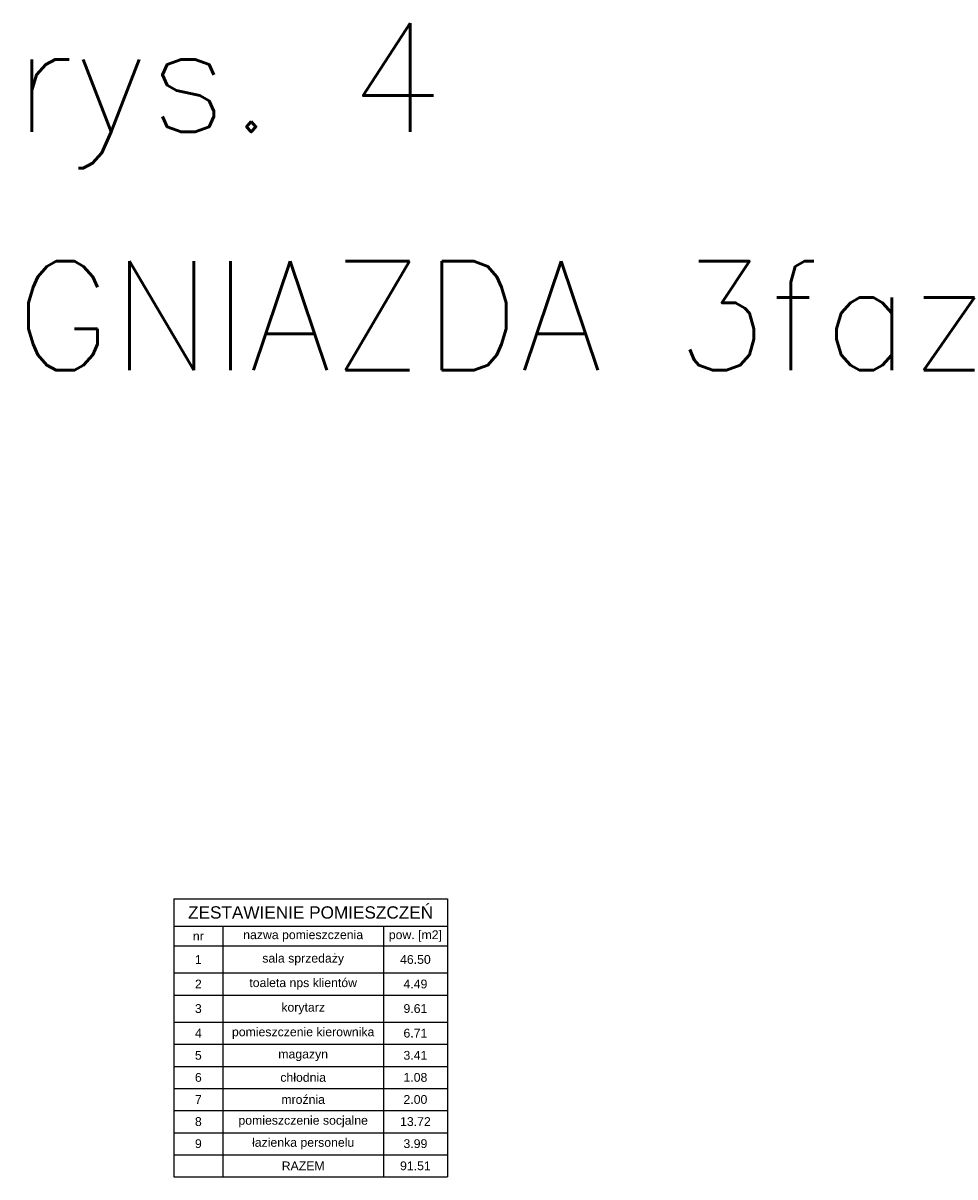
# Model space of a CAD drawing. Header units: millimetres. Extents: x -7934 to 14836, y -13910 to -10668.
# Tile 23 of 42: x 2501 to 3732, y -12210 to -10685. Entities that reach past the tile are written whole.
import ezdxf

# ---------------------------------------------------------------- set-up
doc = ezdxf.new("R2010")
doc.units = ezdxf.units.MM
doc.layers.add('A_Tabele pomieszczeń', color=7, linetype='Continuous')
doc.layers.add('POMOC', color=3, linetype='Continuous', plot=False)
doc.styles.add('RomanS', font='romans.shx')
doc.styles.get("Standard").update_dxf_attribs({"font": 'arial.ttf'})
doc.styles.add('Tahoma', font='tahoma.ttf')

# ---------------------------------------------------------------- blocks, each defined once
blk = doc.blocks.new('*T236')
at = {"layer": 'A_Tabele pomieszczeń', "color": 0, "lineweight": -2, "ltscale": 2}
for p, q in [((0, 0), (361.5, 0)), ((0, 0), (0, -367.6)), ((361.5, 0), (361.5, -367.6)), ((0, -36.2), (361.5, -36.2)), ((64.9, -36.2), (64.9, -367.6)), ((276.9, -36.2), (276.9, -367.6)), ((0, -62.3), (276.9, -62.3)), ((0, -98), (361.5, -98)), ((0, -127.3), (361.5, -127.3)), ((0, -163), (361.5, -163)), ((0, -192.3), (361.5, -192.3)), ((0, -221.5), (361.5, -221.5)), ((0, -250.7), (361.5, -250.7)), ((0, -279.9), (361.5, -279.9)), ((0, -309.1), (361.5, -309.1)), ((0, -338.4), (361.5, -338.4)), ((0, -367.6), (361.5, -367.6))]:
    blk.add_line(p, q, dxfattribs=at)
at = {"layer": 'A_Tabele pomieszczeń', "color": 0, "linetype": 'ByBlock', "lineweight": -2, "ltscale": 2}
blk.add_line((276.9, -62.3), (361.5, -62.3), dxfattribs=at)
at = {"layer": 'A_Tabele pomieszczeń', "color": 0, "ltscale": 2, "attachment_point": 5}
for s, insert, char_height, width in [('ZESTAWIENIE POMIESZCZEŃ', (180.7, -18.1), 16.233, 360.079), ('nr', (32.4, -49.2), 11.6, 63.492), ('{\\C256;nazwa pomieszczenia\\P}', (170.9, -49.2), 11.595, 210.658), ('{\\C256;pow. [m2]}', (319.2, -49.2), 11.595, 83.146), ('1', (32.4, -80.2), 11.6, 63.492), ('sala sprzedaży', (170.9, -80.2), 11.595, 210.658), ('46.50', (319.2, -80.2), 11.6, 83.146), ('2', (32.4, -112.6), 11.6, 63.492), ('toaleta nps klientów ', (170.9, -112.6), 11.595, 210.658), ('4.49', (319.2, -112.6), 11.6, 83.146), ('korytarz ', (170.9, -145.1), 11.6, 210.658), ('3', (32.4, -145.1), 11.6, 63.492), ('9.61', (319.2, -145.1), 11.6, 83.146), ('4', (32.4, -177.6), 11.6, 63.492), ('pomieszczenie kierownika', (170.9, -177.6), 11.595, 210.658), ('5', (32.4, -206.9), 11.6, 63.492), ('magazyn', (170.9, -206.9), 11.6, 210.658), ('{\\fArial|b0|i0|c238|p34;3.41', (319.2, -206.9), 11.595, 83.146), ('6', (32.4, -236.1), 11.6, 63.492), ('chłodnia', (170.9, -236.1), 11.6, 210.658), ('1.08', (319.2, -236.1), 11.6, 83.146), ('7', (32.4, -265.3), 11.6, 63.492), ('mroźnia', (170.9, -265.3), 11.6, 210.658), ('2.00', (319.2, -265.3), 11.6, 83.146), ('8', (32.4, -294.5), 11.6, 63.492), ('pomieszczenie socjalne', (170.9, -294.5), 11.595, 210.658), ('13.72', (319.2, -294.5), 11.6, 83.146), ('9', (32.4, -323.7), 11.6, 63.492), ('łazienka personelu', (170.9, -323.7), 11.595, 210.658), ('3.99', (319.2, -323.7), 11.6, 83.146), ('RAZEM', (170.9, -353), 11.6, 210.658), ('91.51', (319.2, -353), 11.6, 83.146)]:
    blk.add_mtext(s, dxfattribs=dict(at, insert=insert, char_height=char_height, width=width))
at = {"layer": 'A_Tabele pomieszczeń', "color": 0, "ltscale": 2, "insert": (319.2, -177.6), "char_height": 11.595, "width": 83.146, "attachment_point": 5, "style": 'Tahoma'}
blk.add_mtext('\\fArial|b0|i0;6.71', dxfattribs=at)

msp = doc.modelspace()

# ---------------------------------------------------------------- block references
msp.add_blockref('*T236', (2700, -11842.4))

# ---------------------------------------------------------------- texts
at = {"layer": 'POMOC', "style": 'RomanS'}
for s, p in [('rys. 4', (2487.5, -10828.6, 0)), ('GNIAZDA 3faz', (2489.5, -11143.6))]:
    msp.add_text(s, height=144, dxfattribs=at).set_placement(p)

doc.saveas('drawing.dxf')
